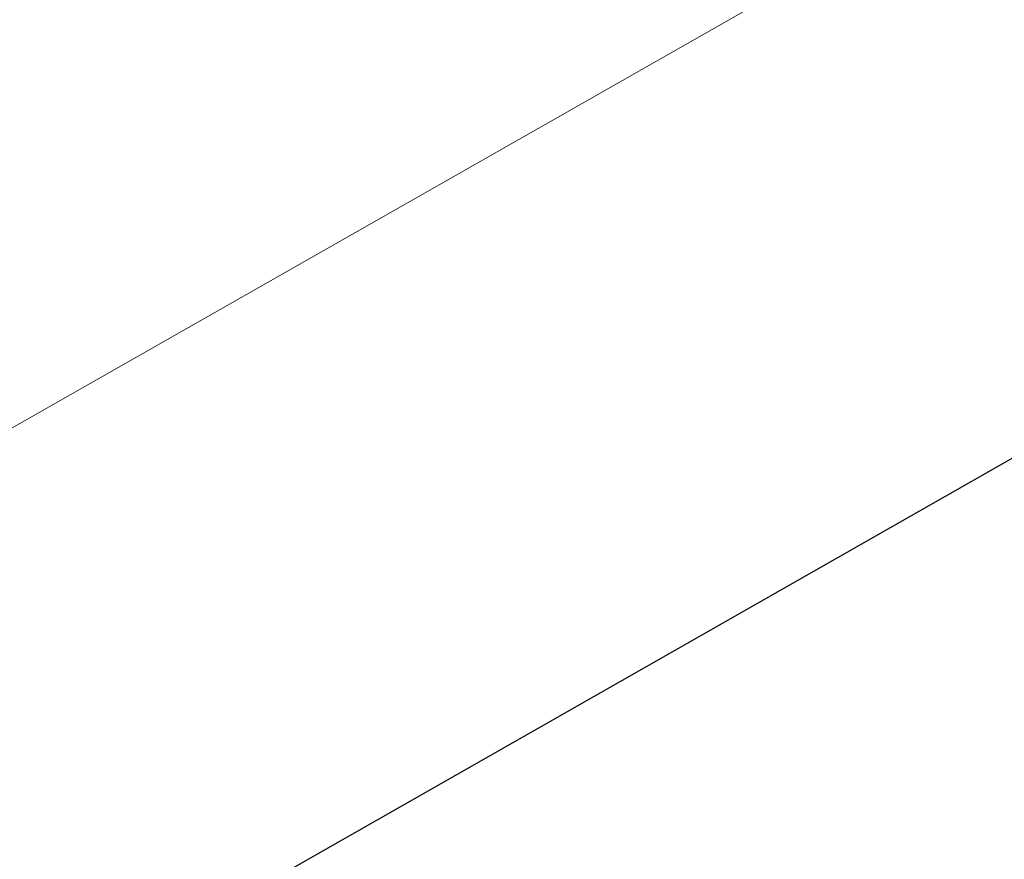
# Model space of a CAD drawing. Extents: x 1620613 to 1693141, y 557269 to 607790.
# Tile 156 of 256: x 1620819.08 to 1620820.32, y 607273.82 to 607274.87. Entities that reach past the tile are written whole.
import ezdxf

# ---------------------------------------------------------------- set-up
doc = ezdxf.new("R2010")
doc.units = 0
doc.header["$LTSCALE"] = 10
doc.header["$MEASUREMENT"] = 0
doc.linetypes.add('DGN Style 2', pattern=[7.346996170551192, 4.408197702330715, -2.938798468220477])
doc.linetypes.add('DGN Style 3', pattern=[10.28579463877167, 7.346996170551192, -2.938798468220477])
for name, color, linetype, lineweight in [('BD_X_Building', 241, 'Continuous', 0), ('DT_X_Contour_Major', 132, 'DGN Style 3', 30), ('DT_X_Contour_Minor', 136, 'DGN Style 3', 0), ('SV_X_Top_of_Bank', 97, 'DGN Style 2', 0)]:
    doc.layers.add(name, color=color, linetype=linetype, lineweight=lineweight)

# ---------------------------------------------------------------- blocks, each defined once
blk = doc.blocks.new('*U1004')
at = {"layer": 'DT_X_Contour_Major', "elevation": 1.400041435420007, "flags": 128}
blk.add_lwpolyline([(-21.93976150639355, 52.43080084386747), (-24.55939365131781, 50.56623233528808), (-25.07324931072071, 50.20075540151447), (-25.49211679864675, 49.90342538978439), (-25.81599611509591, 49.67424229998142), (-26.04488725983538, 49.51320613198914), (-26.5286127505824, 49.17463891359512), (-26.86069815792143, 48.89643813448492), (-27.49416026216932, 48.31576121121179), (-28.42899906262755, 47.43260814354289), (-29.66521455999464, 46.24697893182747), (-33.36362481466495, 42.68199950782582), (-34.63789799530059, 41.43113654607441), (-35.6869098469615, 40.35228222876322), (-36.51066036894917, 39.44543655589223), (-37.10914956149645, 38.71059952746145), (-39.37648935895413, 35.68271356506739), (-39.14461140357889, 34.72440318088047), (-39.11748551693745, 34.53703988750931), (-39.13548412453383, 34.38565445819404), (-39.19860722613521, 34.270246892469), (-39.30685482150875, 34.19081719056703), (-39.65568106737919, 34.02697513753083), (-39.80547600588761, 33.95399467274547), (-39.99324113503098, 33.85793481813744), (-40.21897645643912, 33.73879557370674), (-40.48268196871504, 33.59657693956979), (-41.23652359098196, 33.18655472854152), (-41.48677899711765, 33.04911515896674), (-41.67216399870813, 32.94431310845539), (-41.79267859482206, 32.87214857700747), (-41.8483227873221, 32.83262156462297), (-41.91021342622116, 32.77073289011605), (-41.93535763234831, 32.74787348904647), (-41.9643722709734, 32.72571179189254), (-41.99725734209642, 32.704247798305), (-42.03401284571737, 32.68348150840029), (-42.13718809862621, 32.62903500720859), (-42.17056614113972, 32.6109156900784), (-42.19331882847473, 32.59739261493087), (-42.20544616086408, 32.58846578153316), (-42.20694813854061, 32.58413519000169), (-42.19678627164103, 32.57871526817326), (-42.24759114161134, 32.55830200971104), (-42.40762715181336, 32.50112717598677), (-42.67689430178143, 32.40719076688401), (-43.05539259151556, 32.27649278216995), (-44.2103628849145, 31.87894938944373), (-44.59880446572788, 31.7446870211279), (-44.89790148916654, 31.64005746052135), (-45.107653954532, 31.5650607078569), (-45.22806186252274, 31.51969676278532), (-45.43002354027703, 31.43823665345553), (-45.49723870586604, 31.41096942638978), (-45.5474129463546, 31.39026282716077), (-45.58054626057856, 31.37611685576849), (-45.59663864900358, 31.36853151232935), (-45.61683045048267, 31.35705143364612), (-45.64332445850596, 31.34364673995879), (-45.70766263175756, 31.31204271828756), (-45.80984497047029, 31.26223936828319), (-45.94987147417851, 31.1942366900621), (-46.37373437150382, 30.98863044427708), (-46.60722330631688, 30.88066116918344), (-46.98979293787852, 30.71095802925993), (-47.52144326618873, 30.47952102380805), (-48.2021742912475, 30.18635015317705), (-50.21623128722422, 29.32224934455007), (-51.00338110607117, 28.98437580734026), (-51.85428781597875, 28.61883080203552), (-52.76895141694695, 28.22561432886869), (-53.7473719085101, 27.80472638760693), (-56.44150240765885, 26.64546325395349), (-57.53962421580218, 26.16893911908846), (-58.81339176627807, 25.60881406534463), (-60.26280505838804, 24.96508809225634), (-61.88786409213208, 24.23776120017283), (-66.45554917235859, 22.18675492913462), (-68.09062899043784, 21.45315311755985), (-69.57010463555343, 20.7906023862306), (-70.89397610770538, 20.1991027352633), (-72.06224340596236, 19.67865416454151), (-74.97015063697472, 18.38552608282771), (-76.15826667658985, 17.85616739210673), (-77.54168437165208, 17.23793738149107), (-79.12040372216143, 16.53083605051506), (-80.89442472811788, 15.73486339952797), (-85.88554961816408, 13.49377457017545), (-87.62136641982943, 12.71386338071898), (-89.0854731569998, 12.05494643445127), (-90.27786982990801, 11.51702373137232), (-91.19855643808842, 11.10009527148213), (-93.29144064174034, 10.1496117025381), (-94.07535680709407, 9.793956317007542), (-94.85744215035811, 9.439852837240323), (-95.6376966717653, 9.08730126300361), (-96.4161203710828, 8.736301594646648), (-98.48947580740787, 7.802371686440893), (-99.23885750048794, 7.464915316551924), (-99.93198600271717, 7.152993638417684), (-100.5688613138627, 6.866606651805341), (-101.1494834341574, 6.605754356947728), (-102.6228048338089, 5.94419449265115), (-103.1514858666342, 5.705517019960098), (-103.6325379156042, 5.485654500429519), (-104.065960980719, 5.284606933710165), (-104.4517550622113, 5.102374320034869), (-105.4170339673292, 4.641507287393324), (-105.7694686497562, 4.47372590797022), (-106.1028135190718, 4.316032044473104), (-106.4170685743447, 4.168425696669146), (-106.7122338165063, 4.030906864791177), (-107.4738880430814, 3.677640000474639), (-107.7785452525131, 3.536887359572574), (-108.1212762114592, 3.379579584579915), (-108.502080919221, 3.205716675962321), (-108.9209593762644, 3.015298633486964), (-110.0887335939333, 2.485443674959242), (-110.4712485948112, 2.312849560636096), (-110.7429629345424, 2.192458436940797), (-110.9038766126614, 2.124270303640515), (-110.9539896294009, 2.108285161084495), (-110.9398901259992, 2.13526210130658), (-110.9489432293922, 2.137609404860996), (-110.9866771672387, 2.124418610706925), (-111.0530919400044, 2.095689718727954), (-111.1481875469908, 2.05142272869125), (-111.4400169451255, 1.912659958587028), (-111.5377982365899, 1.866876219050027), (-111.612270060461, 1.833597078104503), (-111.6634324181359, 1.812822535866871), (-111.6912853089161, 1.804552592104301), (-111.7344803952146, 1.799172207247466), (-111.762095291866, 1.790682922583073), (-111.8125436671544, 1.769250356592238), (-111.885825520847, 1.734874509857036), (-111.9819408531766, 1.687555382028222), (-112.2686930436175, 1.544113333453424), (-112.3985299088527, 1.479032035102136), (-112.5729763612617, 1.391369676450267), (-112.7920324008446, 1.281126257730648), (-113.0556980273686, 1.148301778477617), (-114.3902266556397, 0.4757650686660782), (-114.7635977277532, -0.3447833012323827), (-114.8748791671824, -0.5615521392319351), (-115.048707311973, -0.8601950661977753), (-115.2850821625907, -1.240712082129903), (-115.5840037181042, -1.703103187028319), (-116.4645234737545, -3.045311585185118), (-116.8413496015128, -3.571592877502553), (-117.3114381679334, -4.14378045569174), (-117.8747891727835, -4.761874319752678), (-118.5314026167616, -5.425874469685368), (-120.4067217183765, -7.257749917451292), (-121.1277644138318, -7.920910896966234), (-121.8844031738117, -8.536487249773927), (-122.6766379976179, -9.104478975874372), (-123.5044688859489, -9.624886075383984), (-125.7594793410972, -10.94919217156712), (-126.6775372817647, -11.49014861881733), (-127.7404532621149, -12.11978838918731), (-128.9482272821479, -12.83811148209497), (-130.3008593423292, -13.64511789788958), (-134.101022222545, -15.91537943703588), (-135.3573783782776, -16.66637514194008), (-136.276324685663, -17.21666610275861), (-136.8578611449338, -17.56625231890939), (-137.1019877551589, -17.71513379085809), (-137.5155896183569, -17.98126051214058), (-138.0021783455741, -18.29434967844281), (-139.7976898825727, -19.44964814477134), (-142.9226688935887, -21.46037510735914), (-144.2252609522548, -22.26990701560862), (-145.7893028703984, -23.19045751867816), (-147.6147946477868, -24.22202661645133), (-149.7017362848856, -25.36461430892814), (-155.6155137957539, -28.55953961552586), (-157.5561379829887, -29.60797401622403), (-158.9426774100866, -30.35708323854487), (-159.7751320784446, -30.80686728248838), (-160.0535019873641, -30.95732614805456), (-160.0570420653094, -30.95944955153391), (-160.0854222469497, -30.97484128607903), (-160.1679077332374, -31.01942393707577), (-160.3044985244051, -31.09319750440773), (-161.5113554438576, -31.74477505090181), (-161.6256752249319, -31.79949204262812), (-161.6474569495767, -31.80970840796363), (-161.6638079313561, -31.81690736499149), (-161.6747281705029, -31.82108891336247), (-161.6802176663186, -31.8222530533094), (-161.6876153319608, -31.82133421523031), (-161.9299380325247, -31.95611541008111), (-162.6513578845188, -32.3611481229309), (-163.8518748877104, -33.03643235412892), (-165.5314890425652, -33.98196810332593), (-170.6492563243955, -36.86373212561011), (-172.5723847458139, -37.9128201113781), (-174.5034445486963, -38.89876105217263), (-176.4424357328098, -39.82155494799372), (-178.3893582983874, -40.68120179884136), (-183.5917269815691, -42.88939734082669), (-185.3273554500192, -43.62527062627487), (-186.6324643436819, -44.17674382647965), (-187.5070536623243, -44.54381694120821), (-187.9511234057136, -44.72648997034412), (-188.5612832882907, -44.96775126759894), (-188.7629008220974, -45.04776677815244), (-188.9101335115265, -45.10686733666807), (-189.0029813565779, -45.1450529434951), (-189.0414443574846, -45.16232359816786), (-189.0714992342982, -45.18049207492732), (-189.63210551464, -45.52159093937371), (-190.315957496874, -45.93774475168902), (-191.2688420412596, -46.51763481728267), (-196.3433792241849, -49.60583971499), (-202.8910931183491, -52.39049943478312), (-204.1230099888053, -52.91439581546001), (-205.0125975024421, -53.29265936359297), (-205.5598556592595, -53.52529007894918), (-205.7647844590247, -53.61228796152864), (-205.9841149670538, -53.70441025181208), (-206.304465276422, -53.83896245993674), (-207.5183382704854, -54.3488083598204), (-209.6463221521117, -55.24259532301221), (-210.5580805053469, -55.61734610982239), (-211.697367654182, -56.07125824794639), (-213.0641835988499, -56.60433173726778), (-214.6585283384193, -57.21656657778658), (-219.2134860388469, -58.95474128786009), (-220.7191495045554, -59.52947263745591), (-221.8199216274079, -59.95003565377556), (-222.5158024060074, -60.21643033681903), (-222.806791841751, -60.32865668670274), (-223.0429085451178, -60.42236917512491), (-223.366670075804, -60.54776194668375), (-224.1608671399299, -60.85365589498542), (-225.4254997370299, -61.34005101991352), (-227.1605678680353, -62.00694732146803), (-232.4146635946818, -64.02600569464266), (-234.3447776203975, -64.77087480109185), (-236.194547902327, -65.49118834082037), (-237.9639744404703, -66.18694631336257), (-239.6530572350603, -66.85814871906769), (-244.0501530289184, -68.61528104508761), (-245.5468302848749, -69.21262640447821), (-246.7390402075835, -69.6868132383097), (-247.6267827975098, -70.03784154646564), (-248.2100580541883, -70.26571132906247), (-249.3595022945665, -70.70915271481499), (-249.8617549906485, -70.88904846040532), (-250.5064298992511, -71.09615465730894), (-251.2935270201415, -71.33047130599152), (-252.2230463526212, -71.59199840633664), (-254.8916608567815, -72.32568460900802), (-255.9925903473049, -72.5987218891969), (-257.2939179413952, -72.8675690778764), (-258.7956436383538, -73.13222617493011), (-260.4977674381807, -73.39269318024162), (-265.3039617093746, -74.08168507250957), (-266.1266109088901, -74.56554924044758), (-264.9899128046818, -75.5003978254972), (-261.8938673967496, -76.8862308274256), (-256.8384746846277, -78.72304824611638), (-240.7449643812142, -84.22254058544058), (-235.4237471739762, -86.00029451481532), (-231.5302282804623, -87.20893704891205), (-229.0644077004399, -87.84846818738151), (-228.0262854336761, -87.91888793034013), (-227.1615571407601, -87.34785871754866), (-226.6587336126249, -87.28293034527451), (-225.7988092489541, -87.5164171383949), (-224.581784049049, -88.04831909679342), (-223.0076580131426, -88.87863622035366), (-218.3338541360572, -91.49070210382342), (-216.7270128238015, -92.33611458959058), (-215.4118417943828, -92.91330263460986), (-214.3883410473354, -93.22226623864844), (-213.6565105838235, -93.26300540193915), (-212.0938563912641, -93.0140105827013), (-211.4662516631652, -92.86694058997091), (-210.755428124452, -92.61247672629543), (-209.9613857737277, -92.25061899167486), (-209.0841246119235, -91.78136738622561), (-206.6338030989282, -90.38683794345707), (-205.8058606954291, -89.91874913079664), (-205.159774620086, -89.56037977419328), (-204.6955448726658, -89.31172987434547), (-204.4131714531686, -89.17279943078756), (-203.9026507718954, -88.9486108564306), (-203.5535843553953, -88.8066317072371), (-202.8892756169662, -88.54883569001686), (-201.9097245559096, -88.17522280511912), (-200.6149311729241, -87.68579305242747), (-196.7418257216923, -86.22622455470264), (-195.355017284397, -85.68387052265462), (-194.0994210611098, -85.15148479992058), (-192.9750370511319, -84.62906738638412), (-191.9818652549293, -84.11661828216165), (-189.5083567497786, -82.76337841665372), (-188.5476012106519, -82.26692584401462), (-187.5204659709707, -81.79249802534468), (-186.4269510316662, -81.34009496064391), (-185.2670563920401, -80.90971665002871), (-182.085497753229, -79.79140749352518), (-181.0110235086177, -79.41236451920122), (-180.1737697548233, -79.11396746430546), (-179.5737364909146, -78.89621632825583), (-179.21092371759, -78.759111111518), (-178.5597169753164, -78.50102509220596), (-178.274725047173, -78.3896349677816), (-177.9081543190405, -78.24902910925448), (-177.4600047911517, -78.07920751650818), (-176.9302764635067, -77.88017018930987), (-175.408895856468, -77.31044967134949), (-174.5538751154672, -76.98286888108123), (-173.1298483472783, -76.42741689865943), (-171.1368155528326, -75.64409372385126), (-168.5747767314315, -74.63289935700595), (-160.9839985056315, -71.63255278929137), (-158.4766794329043, -70.64185147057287), (-156.6478058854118, -69.92000744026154), (-155.4973778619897, -69.46702069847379), (-155.0253953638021, -69.28289124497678), (-154.6713694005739, -69.15035575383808), (-154.5121142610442, -69.0797579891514), (-154.2998683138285, -68.96736631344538), (-154.0346315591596, -68.81318072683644), (-153.7164039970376, -68.61720122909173), (-152.7971427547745, -68.0388640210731), (-152.4399201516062, -67.82467224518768), (-152.0576982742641, -67.61584982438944), (-151.6504771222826, -67.41239675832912), (-151.2182566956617, -67.21431304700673), (-150.0323365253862, -66.69324895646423), (-149.3015528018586, -66.38509097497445), (-147.9986417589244, -65.85141509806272), (-146.1236033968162, -65.09222132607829), (-143.6764377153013, -64.10750965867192), (-136.3878261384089, -61.18092135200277), (-133.9313332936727, -60.20287306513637), (-132.028313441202, -59.46366943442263), (-130.6787665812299, -58.96331045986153), (-129.8826927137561, -58.70179614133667), (-128.497793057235, -58.32288416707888), (-128.0267585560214, -58.18077637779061), (-127.6523297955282, -58.03863699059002), (-127.3745067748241, -57.89646600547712), (-127.1932894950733, -57.75426342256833), (-126.5730222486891, -57.09057764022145), (-125.4518074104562, -56.28434362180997), (-125.2397673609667, -56.13298969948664), (-125.0841678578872, -56.02445679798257), (-124.9850089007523, -55.95874491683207), (-124.9422904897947, -55.93585405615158), (-124.9036287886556, -55.93190645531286), (-124.8623317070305, -55.92013990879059), (-124.7674367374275, -55.88780096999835), (-124.6189438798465, -55.83488963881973), (-124.4168531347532, -55.76140591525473), (-123.8064806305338, -55.53801946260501), (-123.6182173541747, -55.46776073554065), (-123.5112069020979, -55.42452439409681), (-123.4854492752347, -55.40831043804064), (-123.5409444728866, -55.41911886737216), (-123.7972687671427, -55.48397119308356), (-123.8427438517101, -55.48782075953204), (-123.786925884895, -55.45073021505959), (-123.6298148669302, -55.37269955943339), (-123.3714107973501, -55.25372879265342), (-122.5472758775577, -54.88188659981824), (-122.2488896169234, -54.74987128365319), (-121.971832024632, -54.6327069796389), (-121.7161031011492, -54.53039368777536), (-121.4817028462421, -54.44293140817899), (-120.8850737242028, -54.22950001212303), (-120.6556228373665, -54.14126993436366), (-120.414742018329, -54.03665324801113), (-120.1624312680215, -53.91564995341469), (-119.8986905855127, -53.77826005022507), (-119.1801421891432, -53.3900381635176), (-118.9409370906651, -53.26113986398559), (-118.7622330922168, -53.16561138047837), (-118.6440301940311, -53.10345271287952), (-118.5863283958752, -53.07466386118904), (-118.5131250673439, -53.04238667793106), (-118.4701447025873, -53.02354976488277), (-118.3961061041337, -52.99124691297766), (-118.2910092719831, -52.94547812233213), (-117.7503630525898, -52.71032952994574), (-117.6174472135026, -52.65230406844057), (-117.522068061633, -52.61016308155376), (-117.4642255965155, -52.58390656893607), (-117.4439198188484, -52.57353453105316), (-117.4398199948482, -52.56705506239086), (-117.3827222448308, -52.54133328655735), (-117.2145038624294, -52.46902756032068), (-116.9351648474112, -52.35013788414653), (-116.5447051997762, -52.18466425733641), (-115.3553186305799, -51.68128931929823), (-114.8990938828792, -51.48572081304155), (-114.4224595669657, -51.27654649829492), (-113.9254156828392, -51.0537663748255), (-113.4079622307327, -50.81738044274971), (-112.0008735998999, -50.16887687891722), (-111.4547230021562, -49.91842484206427), (-110.8715876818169, -49.65344640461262), (-110.2514676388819, -49.37394156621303), (-109.5943628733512, -49.07991032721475), (-107.7927705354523, -48.27645848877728), (-107.090655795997, -47.96398079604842), (-106.3355058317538, -47.62913659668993), (-105.5273206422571, -47.27192589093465), (-104.6661002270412, -46.89234867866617), (-102.2987988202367, -45.85032077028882), (-101.2714422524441, -45.39665554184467), (-99.96484860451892, -44.81718078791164), (-98.37901787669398, -44.11189650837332), (-96.51395006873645, -43.28080270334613), (-91.16811980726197, -40.89680652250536), (-89.26102584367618, -40.0453804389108), (-87.54911664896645, -39.27909932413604), (-86.0323922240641, -38.59796317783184), (-84.71085256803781, -38.00197200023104), (-81.44699317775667, -36.52618881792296), (-80.293932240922, -36.00492454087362), (-79.28264397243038, -35.54796909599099), (-78.41312837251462, -35.1553224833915), (-77.68538544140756, -34.82698470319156), (-75.93376785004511, -34.03716239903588), (-75.10988197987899, -33.6668916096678), (-73.95193756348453, -33.14844596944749), (-72.45993460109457, -32.48182547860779), (-70.63387309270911, -31.66703013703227), (-65.31896434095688, -29.29667609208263), (-63.50355186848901, -28.48642948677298), (-62.04349601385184, -27.83345520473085), (-60.93879677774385, -27.33775324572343), (-60.18945415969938, -26.99932360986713), (-58.66501600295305, -26.30654101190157), (-58.14795203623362, -26.07113343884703), (-57.74008875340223, -25.88449766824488), (-57.44142615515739, -25.74663369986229), (-57.25196424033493, -25.65754153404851), (-56.89233338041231, -25.48499149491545), (-56.73431448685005, -25.40837477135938), (-56.52998095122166, -25.30793713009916), (-56.27933277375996, -25.18367857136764), (-55.98236995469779, -25.03559909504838), (-55.12871624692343, -24.60895926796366), (-54.8021015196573, -24.44762802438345), (-54.46249761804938, -24.28361416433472), (-54.10990454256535, -24.11691768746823), (-53.74432229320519, -23.94753859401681), (-52.75211739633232, -23.49228418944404), (-52.42637755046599, -23.34355442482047), (-52.19331168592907, -23.2388059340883), (-52.05291980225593, -23.17803871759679), (-52.00520189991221, -23.1612527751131), (-52.00151946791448, -23.17513196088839), (-51.98305213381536, -23.17130073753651), (-51.93041195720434, -23.14939767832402), (-51.84359893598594, -23.10942278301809), (-51.7226130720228, -23.05137605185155), (-51.35442030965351, -22.87248898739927), (-51.18149440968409, -22.78856505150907), (-50.93886128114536, -22.67095854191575), (-50.62652092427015, -22.51966945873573), (-50.24447333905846, -22.3346978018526), (-49.13273680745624, -21.79652995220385), (-48.77037147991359, -21.6214448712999), (-48.51707789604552, -21.49981551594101), (-48.37285605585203, -21.43164188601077), (-48.33770595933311, -21.41692398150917), (-48.38940136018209, -21.44895053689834), (-48.3976456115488, -21.45544617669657), (-48.38360681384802, -21.4509131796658), (-48.34728496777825, -21.43535154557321), (-48.28868007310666, -21.40876127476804), (-48.10268962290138, -21.32314903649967), (-48.03213329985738, -21.30118519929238), (-47.95995716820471, -21.29950286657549), (-47.88616122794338, -21.31810203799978), (-47.81074547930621, -21.35698271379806), (-47.45502576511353, -21.58574937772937), (-45.55152152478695, -20.24910547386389), (-45.08505867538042, -19.82915585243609), (-44.50145765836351, -19.14215437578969), (-43.80071847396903, -18.18810104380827), (-42.98284112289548, -16.96699585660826), (-40.64565062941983, -13.35464621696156), (-39.77070517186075, -12.12359074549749), (-38.89876166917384, -11.13968656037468), (-38.02982012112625, -10.40293366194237), (-37.16388052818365, -9.913332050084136), (-34.85871088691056, -8.937262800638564), (-34.08547835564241, -8.609855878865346), (-32.86025377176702, -8.091063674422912), (-32.50081392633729, -7.93886742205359), (-32.09393456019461, -7.67333186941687), (-31.14287634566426, -6.990872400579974), (-29.6476392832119, -5.891489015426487), (-27.60822337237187, -4.375181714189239), (-21.44420914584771, 0.2242029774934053), (-19.34036521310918, 1.7820458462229), (-17.65184408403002, 3.006035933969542), (-16.37864575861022, 3.896173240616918), (-15.52077023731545, 4.452457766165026), (-13.78686591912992, 5.490746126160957), (-13.19183777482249, 5.851244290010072), (-12.70718158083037, 6.154022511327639), (-12.33289733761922, 6.399080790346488), (-12.06898504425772, 6.586419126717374), (-11.51238152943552, 7.009028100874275), (-11.05634449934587, 7.306734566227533), (-10.10568604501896, 7.882897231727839), (-8.660406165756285, 8.737516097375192), (-6.720504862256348, 9.870591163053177), (-0.887939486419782, 13.26339960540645), (1.074877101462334, 14.40601187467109), (2.588902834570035, 15.28924235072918), (3.654137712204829, 15.91309103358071), (4.270581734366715, 16.27755792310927), (5.316044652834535, 16.90362723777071), (5.960527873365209, 17.29922631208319), (7.109880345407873, 18.01647154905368), (8.76410206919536, 19.05536294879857), (10.9231930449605, 20.41590051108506), (22.17697918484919, 27.51558351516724), (22.45916810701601, 27.57716344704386), (22.5727155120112, 27.45159017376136), (22.79241961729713, 27.04847895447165), (23.11828042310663, 26.36782978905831), (23.55029792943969, 25.40964267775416), (25.8140785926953, 20.2905142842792)], dxfattribs=at)
at = {"layer": 'DT_X_Contour_Minor', "transparency": 33554559, "elevation": 1.00004144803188, "flags": 128}
blk.add_lwpolyline([(-19.69856338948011, 52.66703538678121), (-22.97917621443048, 50.33200244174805), (-23.62268697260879, 49.87430905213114), (-24.14724232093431, 49.50195728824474), (-24.55284226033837, 49.21494715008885), (-24.83948679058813, 49.01327863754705), (-25.44526499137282, 48.58928477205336), (-25.8611415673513, 48.24088889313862), (-26.65443764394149, 47.51369665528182), (-27.82515322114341, 46.40770805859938), (-29.37328829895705, 44.92292310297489), (-34.00487450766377, 40.45843474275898), (-35.55615833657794, 38.95139871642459), (-36.73632016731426, 37.77865690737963), (-37.54535999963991, 36.94020931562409), (-37.98327783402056, 36.43605594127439), (-39.16094306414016, 34.86336003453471), (-39.04050473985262, 34.36560984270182), (-39.02641544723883, 34.2682926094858), (-39.03576399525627, 34.18966242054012), (-39.06855038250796, 34.12971927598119), (-39.12477461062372, 34.0884631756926), (-39.30595633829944, 34.00336296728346), (-39.40387001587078, 33.95451880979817), (-39.56172475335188, 33.87181149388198), (-39.77952055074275, 33.75524101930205), (-40.05725740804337, 33.6048073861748), (-41.49322521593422, 32.82376972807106), (-41.86682246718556, 32.51977822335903), (-41.94894109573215, 32.46183777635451), (-42.03518387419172, 32.41829850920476), (-42.12555080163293, 32.3891604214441), (-42.22004187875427, 32.37442351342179), (-42.67062325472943, 32.33925402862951), (-44.52491818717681, 31.70100150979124), (-44.87782919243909, 31.57921938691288), (-45.14186437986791, 31.48740981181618), (-45.31702374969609, 31.42557278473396), (-45.40330730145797, 31.39370830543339), (-45.51489568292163, 31.34869975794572), (-45.55203357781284, 31.33363400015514), (-45.57975597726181, 31.3221931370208), (-45.59806288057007, 31.31437716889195), (-45.60695428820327, 31.31018609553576), (-45.61811071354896, 31.30384309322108), (-45.63274925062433, 31.29643669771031), (-45.6682975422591, 31.2789747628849), (-45.72475558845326, 31.25145728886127), (-45.80212338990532, 31.21388427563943), (-46.03631719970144, 31.10028218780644), (-46.21665420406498, 31.01860475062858), (-46.58201985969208, 30.85877400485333), (-47.13241416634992, 30.62078995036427), (-47.86783712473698, 30.30465258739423), (-50.07566988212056, 29.35741520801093), (-50.93855268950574, 28.98703429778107), (-51.87132654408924, 28.58631960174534), (-52.87399144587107, 28.15527112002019), (-53.94654739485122, 27.69388885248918), (-56.89988465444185, 26.42309109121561), (-58.06257946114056, 25.91916534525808), (-59.33566093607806, 25.36048642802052), (-60.71912907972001, 24.74705433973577), (-62.21298389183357, 24.07886908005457), (-66.34377894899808, 22.22403749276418), (-67.84851839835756, 21.54901817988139), (-69.2646404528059, 20.915083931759), (-70.59214511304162, 20.32223474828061), (-71.83103237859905, 19.77047062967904), (-75.01657522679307, 18.35387973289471), (-76.27740395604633, 17.79226561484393), (-77.67073300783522, 17.16986643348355), (-79.19656238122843, 16.48668218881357), (-80.85489207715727, 15.74271288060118), (-85.45377169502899, 13.67774797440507), (-87.07017853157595, 12.95140588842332), (-88.4702393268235, 12.32110330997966), (-89.65395408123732, 11.78684023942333), (-90.62132279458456, 11.34861667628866), (-92.9125113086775, 10.30807318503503), (-93.7707048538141, 9.91871885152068), (-94.62689410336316, 9.531063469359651), (-95.48107905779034, 9.145107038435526), (-96.33325971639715, 8.76084955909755), (-98.60306907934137, 7.738428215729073), (-99.40987567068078, 7.375095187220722), (-100.1279384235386, 7.051912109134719), (-100.7572573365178, 6.768878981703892), (-101.2978324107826, 6.525995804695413), (-102.6210408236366, 5.93184059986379), (-103.1047424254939, 5.713238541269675), (-103.5634409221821, 5.503048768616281), (-103.9971363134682, 5.301271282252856), (-104.4058285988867, 5.107906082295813), (-105.4623372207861, 4.603481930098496), (-105.8398135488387, 4.423677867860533), (-106.1798610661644, 4.26258379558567), (-106.4824797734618, 4.120199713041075), (-106.747669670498, 3.996525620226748), (-107.4049376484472, 3.691674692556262), (-107.6804949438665, 3.564470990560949), (-108.0142158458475, 3.411498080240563), (-108.406100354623, 3.232755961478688), (-108.8561484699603, 3.028244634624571), (-110.1338282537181, 2.448522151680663), (-110.552566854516, 2.259257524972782), (-110.8505228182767, 2.126255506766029), (-111.0276961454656, 2.049516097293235), (-111.08408683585, 2.029039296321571), (-111.0734184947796, 2.049451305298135), (-111.080268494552, 2.051227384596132), (-111.1088197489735, 2.041246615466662), (-111.1590722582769, 2.01950899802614), (-111.2310260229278, 1.986014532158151), (-111.4518377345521, 1.881020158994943), (-111.5258236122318, 1.846378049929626), (-111.582172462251, 1.821197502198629), (-111.6208842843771, 1.805478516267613), (-111.6419590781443, 1.799221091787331), (-111.6746424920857, 1.795150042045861), (-111.6955372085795, 1.788726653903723), (-111.7337087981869, 1.772509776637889), (-111.7891572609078, 1.746499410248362), (-111.8618825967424, 1.710695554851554), (-112.0788526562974, 1.602160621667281), (-112.1770932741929, 1.55291708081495), (-112.3090875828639, 1.486587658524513), (-112.4748355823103, 1.403172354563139), (-112.6743372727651, 1.302671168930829), (-113.6841037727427, 0.7937985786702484), (-115.0783100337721, -2.270214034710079), (-115.3522554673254, -2.863819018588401), (-115.5765747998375, -3.331485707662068), (-115.7512680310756, -3.67321410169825), (-115.8763351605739, -3.88900420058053), (-116.1436793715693, -4.296526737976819), (-116.3361288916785, -4.53254616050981), (-116.712969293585, -4.934962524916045), (-117.2742005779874, -5.503775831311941), (-118.0198227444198, -6.238986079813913), (-120.2540030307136, -8.421409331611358), (-121.0628229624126, -9.181990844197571), (-121.8136475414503, -9.82691794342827), (-122.5064767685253, -10.35619062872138), (-123.1413106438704, -10.76980890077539), (-124.7568738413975, -11.71858507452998), (-125.4910743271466, -12.1518302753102), (-126.4820033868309, -12.73998374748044), (-127.7296610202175, -13.48304549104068), (-129.2340472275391, -14.38101550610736), (-133.5880485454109, -16.98214657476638), (-135.0237390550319, -17.84016853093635), (-136.0653095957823, -18.46338609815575), (-136.7127601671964, -18.85179927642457), (-136.9660907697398, -19.0054080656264), (-137.1161457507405, -19.10195898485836), (-137.6377050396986, -19.43754950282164), (-141.3087850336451, -21.79965801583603), (-142.3010540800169, -22.41467155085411), (-143.5292477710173, -23.13458965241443), (-144.9933661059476, -23.95941232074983), (-146.6934090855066, -24.88913955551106), (-155.1774338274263, -29.47264397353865), (-158.1466348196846, -30.92030429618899), (-158.713309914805, -31.19579288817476), (-159.1408204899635, -31.40183281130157), (-159.4291665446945, -31.53842406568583), (-159.5783480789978, -31.60556665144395), (-159.7906128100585, -31.69201532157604), (-159.8883121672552, -31.73380688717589), (-160.0222116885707, -31.79434508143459), (-160.1923113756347, -31.87362990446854), (-160.3986112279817, -31.97166135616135), (-160.9970110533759, -32.25807406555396), (-161.2066706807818, -32.35040008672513), (-161.3868496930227, -32.41256861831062), (-161.5375480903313, -32.44457966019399), (-161.6587658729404, -32.44643321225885), (-161.9427058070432, -32.41116603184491), (-162.2622683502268, -32.52707462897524), (-163.0080010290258, -32.90125080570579), (-164.1799038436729, -33.53369456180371), (-165.7779767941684, -34.42440589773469), (-170.6077315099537, -37.14399289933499), (-172.4226320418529, -38.13404136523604), (-174.2450176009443, -39.06449651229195), (-176.0748881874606, -39.93535834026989), (-177.9122438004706, -40.74662684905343), (-182.8218388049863, -42.83055178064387), (-184.4818742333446, -43.53374406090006), (-185.779784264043, -44.08037720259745), (-186.7155688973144, -44.47045120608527), (-187.2892281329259, -44.70396607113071), (-188.3361522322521, -45.11792686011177), (-188.6820914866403, -45.25521901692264), (-188.9347161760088, -45.35662489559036), (-189.0940263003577, -45.42214449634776), (-189.1600218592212, -45.451777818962), (-189.2115905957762, -45.4829516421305), (-189.4617345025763, -45.63511273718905), (-190.1734896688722, -46.0682156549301), (-191.3468560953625, -46.78226039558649), (-201.688822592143, -53.07604850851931), (-205.38679917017, -54.64874049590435), (-205.8096564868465, -54.82854462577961), (-206.0697906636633, -54.93912351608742), (-206.167201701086, -54.98047716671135), (-206.2714584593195, -55.02426665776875), (-208.0122552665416, -55.75542891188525), (-208.5894353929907, -55.98843138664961), (-209.5623374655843, -56.36879869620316), (-210.9309614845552, -56.89653084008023), (-212.695307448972, -57.57162781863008), (-217.9278592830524, -59.56837287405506), (-219.6532586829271, -60.22691584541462), (-220.9050430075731, -60.70498596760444), (-221.6832122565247, -61.00258324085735), (-221.9877664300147, -61.11970766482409), (-222.1684241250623, -61.19140899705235), (-222.5113793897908, -61.32394815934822), (-223.404751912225, -61.66778964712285), (-224.8485416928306, -62.22293346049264), (-226.8427487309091, -62.98937959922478), (-232.8945238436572, -65.31497240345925), (-235.0483319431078, -66.14522009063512), (-236.9709249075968, -66.89176854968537), (-238.6623027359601, -67.5546177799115), (-240.1224654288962, -68.13376778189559), (-243.7079457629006, -69.56656881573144), (-244.9504880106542, -70.0621904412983), (-245.9890045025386, -70.47445454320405), (-246.8234952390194, -70.80336112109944), (-247.453960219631, -71.0489101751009), (-248.8631658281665, -71.59256428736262), (-249.4288484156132, -71.79934764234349), (-250.068991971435, -72.0119571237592), (-250.7835964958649, -72.23039273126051), (-251.57266198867, -72.45465446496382), (-253.7761179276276, -73.0604539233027), (-254.6851475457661, -73.28589885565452), (-255.7596444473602, -73.50788405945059), (-256.9996086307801, -73.72640953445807), (-258.4050400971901, -73.94147528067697), (-262.3734803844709, -74.51037096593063), (-263.0527359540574, -74.90989415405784), (-262.1141724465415, -75.68179195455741), (-259.5577898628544, -76.8260643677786), (-255.3835882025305, -78.34271139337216), (-242.0952916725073, -82.8836029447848), (-237.6840457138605, -84.33988916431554), (-234.4165302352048, -85.3030791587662), (-232.2927452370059, -85.77317292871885), (-231.3126907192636, -85.75017047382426), (-230.2241859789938, -85.03136896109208), (-229.5912405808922, -84.9496382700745), (-228.508782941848, -85.24354733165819), (-226.9768130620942, -85.91309614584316), (-224.995330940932, -86.95828471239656), (-219.112028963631, -90.24630722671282), (-217.1124980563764, -91.31418354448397), (-215.5263818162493, -92.05179561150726), (-214.3536802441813, -92.45914342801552), (-213.5943933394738, -92.53622699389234), (-212.1208478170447, -92.30143083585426), (-211.5290315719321, -92.16274735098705), (-210.858741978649, -91.92279401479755), (-210.1099790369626, -91.58157082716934), (-209.28274274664, -91.13907778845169), (-206.9721481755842, -89.82406988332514), (-206.1693524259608, -89.3729833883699), (-205.4939111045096, -89.0059798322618), (-204.9458242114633, -88.72305921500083), (-204.5250917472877, -88.52422153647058), (-203.5729444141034, -88.10609831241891), (-203.0896583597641, -87.90451251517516), (-202.3539106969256, -87.61334754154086), (-201.3657014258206, -87.2326033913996), (-200.1250305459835, -86.76228006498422), (-196.4799593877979, -85.38864562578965), (-195.1748011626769, -84.87822341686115), (-193.9931298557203, -84.3771826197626), (-192.9349454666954, -83.88552323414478), (-192.0002479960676, -83.40324526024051), (-189.6723706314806, -82.12967921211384), (-188.7681808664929, -81.66245595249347), (-187.8015195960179, -81.21596070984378), (-186.7723868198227, -80.79019348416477), (-185.6807825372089, -80.38515427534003), (-182.6865424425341, -79.33268707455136), (-181.6753293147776, -78.97596076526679), (-180.8873700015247, -78.69513223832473), (-180.3226645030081, -78.49020149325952), (-179.9812128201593, -78.36116853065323), (-179.3683467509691, -78.11827767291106), (-179.0742228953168, -78.00374266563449), (-178.6515008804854, -77.84230578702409), (-178.1001807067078, -77.63396703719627), (-177.4202623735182, -77.37872641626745), (-175.4356826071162, -76.63554893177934), (-174.4497595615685, -76.25938664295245), (-172.9804252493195, -75.68828288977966), (-171.0276796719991, -74.92223767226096), (-168.5915228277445, -73.96125099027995), (-161.4505562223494, -71.13869788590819), (-159.0869534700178, -70.20488320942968), (-157.3518701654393, -69.52035400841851), (-156.2453063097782, -69.08511028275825), (-155.7672619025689, -68.89915203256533), (-155.3305027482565, -68.73564399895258), (-155.1340308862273, -68.64854807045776), (-154.8721846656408, -68.50989130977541), (-154.5449640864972, -68.31967371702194), (-154.1523691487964, -68.07789529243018), (-153.0182835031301, -67.36440505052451), (-152.5775806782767, -67.10015827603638), (-152.1060364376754, -66.84253563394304), (-151.6036507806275, -66.5915371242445), (-151.0704237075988, -66.34716274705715), (-149.6073629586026, -65.7043299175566), (-148.8065406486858, -65.3646077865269), (-147.5013692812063, -64.82756601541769), (-145.6918488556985, -64.09320460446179), (-143.3779793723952, -63.16152355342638), (-136.5351953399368, -60.41394789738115), (-134.2126801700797, -59.4912702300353), (-132.377222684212, -58.78391897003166), (-131.0288228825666, -58.29189411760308), (-130.1674807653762, -58.01519567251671), (-128.5199786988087, -57.56443502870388), (-127.9697858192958, -57.40625049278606), (-127.5548337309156, -57.26976736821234), (-127.275122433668, -57.15498565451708), (-127.1306519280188, -57.06190535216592), (-126.7720180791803, -56.67816723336), (-126.1237401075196, -56.21200879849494), (-125.9842667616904, -56.12277422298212), (-125.843680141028, -56.05485268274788), (-125.7019802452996, -56.00824417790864), (-125.5591670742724, -55.98294870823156), (-125.1768475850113, -55.94391150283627), (-125.0332902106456, -55.9244748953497), (-124.8893577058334, -55.89544297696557), (-124.7450500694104, -55.85681574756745), (-124.6003673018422, -55.80859320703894), (-124.2140464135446, -55.66720601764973), (-124.0948896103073, -55.62273741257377), (-124.0271598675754, -55.59537198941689), (-124.0108571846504, -55.58510974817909), (-124.0459815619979, -55.59195068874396), (-124.2082159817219, -55.63299743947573), (-124.2072954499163, -55.62203224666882), (-124.0828580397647, -55.5583516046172), (-123.8349037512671, -55.44195551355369), (-123.4634325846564, -55.27284397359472), (-122.3081536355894, -54.75159260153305), (-121.9045513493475, -54.57178320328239), (-121.5602037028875, -54.42329353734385), (-121.2751106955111, -54.30612360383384), (-121.0492723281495, -54.22027340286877), (-120.5260428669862, -54.03309917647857), (-120.3248199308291, -53.95572350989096), (-120.1135732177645, -53.86397717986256), (-119.8923027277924, -53.75786018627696), (-119.6610084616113, -53.63737252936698), (-119.0308587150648, -53.29691122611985), (-118.8210815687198, -53.18387050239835), (-118.6643624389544, -53.10009430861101), (-118.5607013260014, -53.04558264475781), (-118.5100982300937, -53.02033551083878), (-118.445900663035, -52.99202919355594), (-118.4082079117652, -52.9755096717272), (-118.3432778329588, -52.94718084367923), (-118.2511104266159, -52.90704270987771), (-117.7769766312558, -52.70082302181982), (-117.6604126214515, -52.64993608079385), (-117.5767673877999, -52.61297944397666), (-117.5260409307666, -52.58995311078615), (-117.5082332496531, -52.58085708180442), (-117.5046378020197, -52.57517474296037), (-117.4425207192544, -52.54752018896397), (-117.2588660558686, -52.46881828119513), (-116.9536738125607, -52.33906901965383), (-116.5269439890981, -52.15827240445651), (-115.2269476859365, -51.60808495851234), (-114.7389264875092, -51.39922886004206), (-114.2498601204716, -51.18530114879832), (-113.759748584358, -50.96630182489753), (-113.2685918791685, -50.74223088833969), (-111.95744710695, -50.13794624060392), (-111.4485363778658, -49.90457154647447), (-110.9051627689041, -49.65766094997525), (-110.327326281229, -49.39721445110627), (-109.7150269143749, -49.12323204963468), (-108.0362780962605, -48.37456444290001), (-107.3639307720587, -48.07542310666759), (-106.6059504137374, -47.73949980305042), (-105.7623370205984, -47.3667945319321), (-104.833090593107, -46.95730729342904), (-102.2409227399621, -45.8162987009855), (-101.1565342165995, -45.33762621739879), (-99.84749453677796, -44.75736521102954), (-98.31380370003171, -44.07551568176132), (-96.55546170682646, -43.29207762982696), (-91.56701484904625, -41.06745812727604), (-89.76278223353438, -40.26181413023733), (-88.09141953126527, -39.51334676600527), (-86.5529267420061, -38.82205603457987), (-85.14730386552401, -38.18794193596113), (-81.57613607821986, -36.57320651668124), (-80.31450878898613, -36.00286264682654), (-79.20800276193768, -35.5028826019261), (-78.25661799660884, -35.07326638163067), (-77.46035449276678, -34.7140139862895), (-75.54381349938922, -33.84982603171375), (-74.6826008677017, -33.4626414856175), (-73.53636871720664, -32.9492288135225), (-72.10511704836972, -32.3095880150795), (-70.38884586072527, -31.54371909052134), (-65.43209666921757, -29.33309779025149), (-63.72753570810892, -28.57223248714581), (-62.33141471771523, -27.94760255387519), (-61.24373369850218, -27.45920798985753), (-60.4644926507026, -27.1070487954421), (-58.797769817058, -26.34960476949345), (-58.23244526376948, -26.09222523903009), (-57.78651372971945, -25.88816966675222), (-57.45997521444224, -25.73743805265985), (-57.25282971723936, -25.64003039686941), (-56.85963241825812, -25.45137525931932), (-56.69481242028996, -25.37157956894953), (-56.49525040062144, -25.27368385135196), (-56.26094635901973, -25.15768810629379), (-55.99190029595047, -25.02359233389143), (-55.22812143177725, -24.64187023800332), (-54.92668235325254, -24.49329798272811), (-54.59519926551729, -24.3338727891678), (-54.23367216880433, -24.16359465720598), (-53.84210106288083, -23.98246358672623), (-52.75785276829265, -23.48497681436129), (-52.40194051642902, -23.32227899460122), (-52.14738998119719, -23.20730061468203), (-51.99420116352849, -23.14004167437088), (-51.94237406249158, -23.12050217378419), (-51.93931741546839, -23.13202275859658), (-51.92398838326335, -23.12884260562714), (-51.8802937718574, -23.11066170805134), (-51.8082335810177, -23.07748006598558), (-51.70780781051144, -23.02929767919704), (-51.40218498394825, -22.88081032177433), (-51.2431828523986, -22.80366298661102), (-50.99539357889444, -22.68358649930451), (-50.65881716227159, -22.5205808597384), (-48.98076792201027, -21.70824775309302), (-48.57046440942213, -21.50972802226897), (-48.27906813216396, -21.36896756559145), (-48.10657908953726, -21.28596638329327), (-48.0529972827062, -21.26072447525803), (-48.06865544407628, -21.27042508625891), (-48.07115256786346, -21.27239256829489), (-48.06690031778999, -21.27101955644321), (-48.05589869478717, -21.26630605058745), (-48.03814769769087, -21.25825205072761), (-47.9818125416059, -21.2323207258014), (-47.96044154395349, -21.22566803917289), (-47.93857991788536, -21.22515847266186), (-47.91622766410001, -21.23079202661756), (-47.89338478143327, -21.24256870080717), (-47.78563986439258, -21.31186046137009), (-47.20908225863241, -20.90700073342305), (-46.97236126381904, -20.63230061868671), (-46.50929439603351, -19.98171158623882), (-45.81988165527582, -18.95523363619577), (-44.90412304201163, -17.55286676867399), (-42.16030557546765, -13.31203656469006), (-41.1331361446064, -11.86680070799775), (-40.10949095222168, -10.71171579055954), (-39.08936999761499, -9.846781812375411), (-38.07277328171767, -9.271998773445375), (-33.76517537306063, -7.448048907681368), (-33.0203968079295, -7.132690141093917), (-32.59842122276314, -6.954014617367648), (-32.18856481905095, -6.692880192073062), (-31.27547729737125, -6.043483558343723), (-29.85915865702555, -5.005824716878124), (-27.93960889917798, -3.579903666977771), (-22.1498347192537, 0.740235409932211), (-20.14911241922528, 2.218233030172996), (-18.4892761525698, 3.412121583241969), (-17.17032592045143, 4.321901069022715), (-16.19226172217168, 4.947571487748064), (-14.03860523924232, 6.237213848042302), (-13.30746693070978, 6.678956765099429), (-12.7292943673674, 7.036953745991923), (-12.30408755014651, 7.311204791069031), (-12.03184647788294, 7.501709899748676), (-11.50982461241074, 7.898062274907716), (-11.08212105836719, 8.177272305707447), (-10.19052679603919, 8.71763811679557), (-8.835041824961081, 9.519159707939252), (-7.015666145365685, 10.5818370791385), (-1.545476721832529, 13.76385110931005), (0.3151866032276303, 14.84732790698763), (1.794534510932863, 15.71124777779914), (2.892567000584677, 16.35561072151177), (3.609284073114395, 16.78041673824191), (5.012109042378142, 17.62049021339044), (5.76226761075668, 18.07900135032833), (6.960624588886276, 18.82447965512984), (8.607179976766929, 19.85692512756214), (10.70193377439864, 21.17633776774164), (16.88554178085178, 25.07739436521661), (18.93543929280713, 26.37318279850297), (20.44742582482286, 27.33475565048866), (21.42150137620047, 27.96211292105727), (21.85766594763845, 28.25525461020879), (22.30355683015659, 28.59134500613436), (22.50757434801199, 28.57112496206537), (22.78520873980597, 28.25839703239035), (23.13646000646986, 27.65316121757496), (23.56132814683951, 26.75541751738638), (25.71581884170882, 21.88342851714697)], dxfattribs=at)

msp = doc.modelspace()

# ---------------------------------------------------------------- linework, layer by layer
at = {"layer": 'BD_X_Building', "extrusion": (-0.0872003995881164, -0.01757193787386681, 0.9960358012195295), "elevation": -150958.6532334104, "flags": 128}
msp.add_lwpolyline([(-275127.2193994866, 1702184.122064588), (-275127.2193994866, 1702158.994261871)], dxfattribs=at)
at = {"layer": 'SV_X_Top_of_Bank', "extrusion": (0.168901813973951, -0.4467975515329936, 0.8785465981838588), "elevation": 3356.978483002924, "flags": 128}
msp.add_lwpolyline([(1730947.770607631, -3965.265990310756), (1730946.805849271, -3964.96904812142), (1730946.663359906, -3964.804005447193), (1730941.67030618, -3965.055207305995), (1730939.350192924, -3965.361981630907), (1730937.749893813, -3967.172645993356), (1730926.574366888, -3968.532772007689), (1730874.446998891, -3968.466137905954), (1730864.586120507, -3969.339779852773), (1730855.732144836, -3969.748913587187), (1730845.815665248, -3968.420788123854), (1730844.088985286, -3969.592587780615), (1730838.536446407, -3969.077424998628), (1730833.231231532, -3969.713117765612)], dxfattribs=at)

# ---------------------------------------------------------------- block references
at = {"layer": 'DT_X_Contour_Minor', "transparency": 33554559}
msp.add_blockref('*U1004', (1621028.060791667, 607365.3311666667, 1050.599958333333), dxfattribs=at)

doc.saveas('drawing.dxf')
